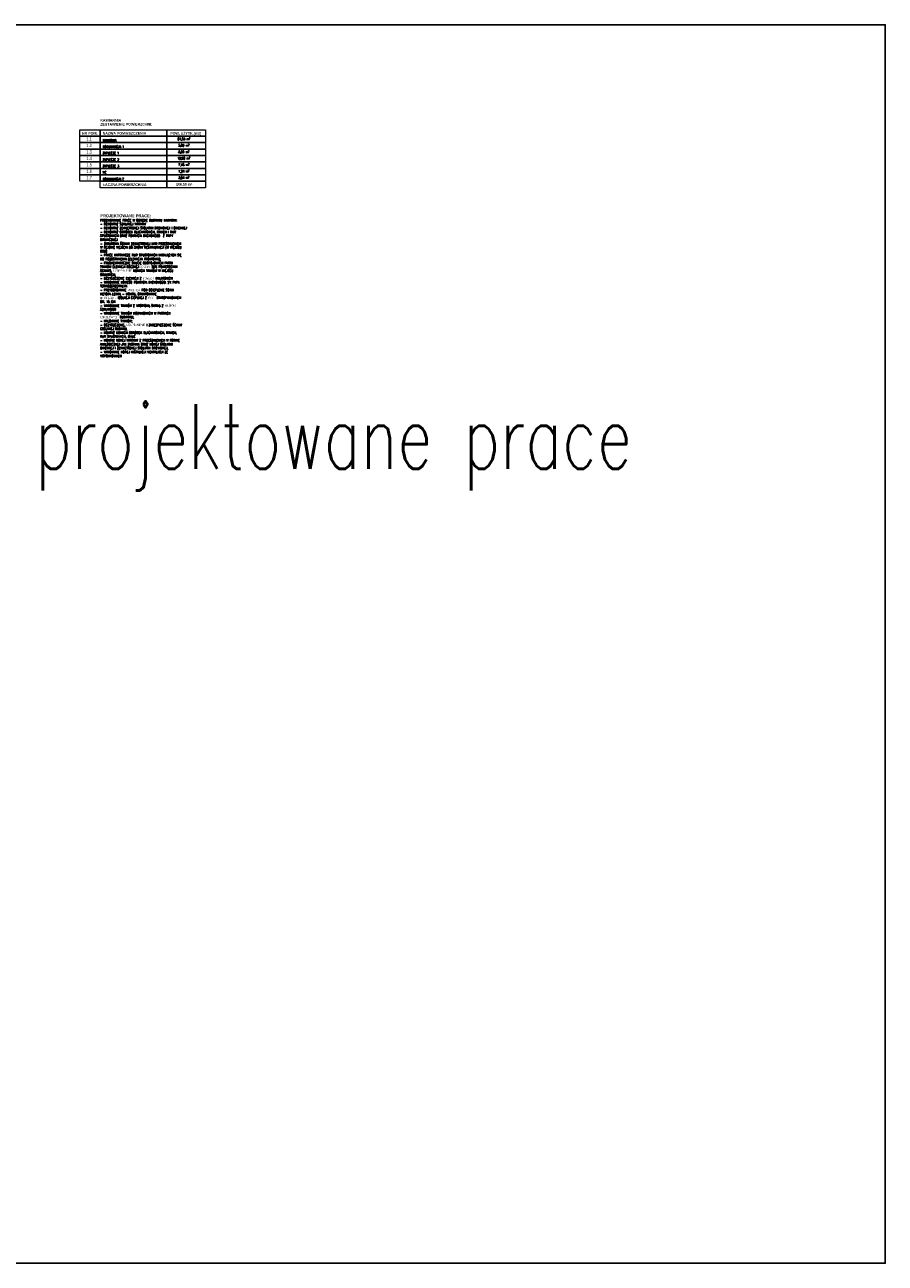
# Model space of a CAD drawing. Header units: millimetres. Extents: x 14400 to 93787, y -21104 to 39413.
# Tile 166 of 256: x 30033 to 33363, y 3876 to 8672. Entities that reach past the tile are written whole.
import ezdxf
from ezdxf.enums import TextEntityAlignment as Align

# ---------------------------------------------------------------- set-up
doc = ezdxf.new("R2010")
doc.units = ezdxf.units.MM
doc.layers.add('!MODUS_OPIS POMIESZCZEŃ', color=8, linetype='Continuous', lineweight=13)
doc.layers.add('Opis', color=8, linetype='Continuous', lineweight=13)
doc.styles.add('ARCHETYP', font='romans.shx', dxfattribs={"height": 15})
doc.styles.add('STYLE10', font='arialbd.ttf')
doc.styles.add('TXT', font='simplex.shx', dxfattribs={"width": 0.8})

msp = doc.modelspace()

# ---------------------------------------------------------------- linework, layer by layer
at = {"layer": '!MODUS_OPIS POMIESZCZEŃ', "ltscale": 0.7}
for points in [[(30324.6623, 8240.6913), (30245.9123, 8240.69132), (30245.9123, 8265.66632), (30324.6623, 8265.6663)], [(30583.4123, 8240.69126), (30324.6623, 8240.6913), (30324.6623, 8265.6663), (30583.4123, 8265.66626)], [(30732.91976, 8240.69123), (30583.4123, 8240.69126), (30583.4123, 8265.66626), (30732.91976, 8265.66623)], [(30324.66229, 8215.7163), (30245.91229, 8215.71632), (30245.9123, 8240.69132), (30324.6623, 8240.6913)], [(30324.66229, 8190.7413), (30245.91229, 8190.74132), (30245.91229, 8215.71632), (30324.66229, 8215.7163)], [(30583.41229, 8215.71626), (30324.66229, 8215.7163), (30324.6623, 8240.6913), (30583.4123, 8240.69126)], [(30583.41229, 8190.74126), (30324.66229, 8190.7413), (30324.66229, 8215.7163), (30583.41229, 8215.71626)], [(30732.91975, 8215.71623), (30583.41229, 8215.71626), (30583.4123, 8240.69126), (30732.91976, 8240.69123)], [(30732.91975, 8190.74123), (30583.41229, 8190.74126), (30583.41229, 8215.71626), (30732.91975, 8215.71623)], [(30324.66228, 8140.7913), (30245.91228, 8140.79132), (30245.91229, 8165.76632), (30324.66229, 8165.7663)], [(30324.66229, 8165.7663), (30245.91229, 8165.76632), (30245.91229, 8190.74132), (30324.66229, 8190.7413)], [(30583.41228, 8140.79126), (30324.66228, 8140.7913), (30324.66229, 8165.7663), (30583.41229, 8165.76626)], [(30583.41229, 8165.76626), (30324.66229, 8165.7663), (30324.66229, 8190.7413), (30583.41229, 8190.74126)], [(30732.91974, 8140.79123), (30583.41228, 8140.79126), (30583.41229, 8165.76626), (30732.91974, 8165.76623)], [(30732.91974, 8165.76623), (30583.41229, 8165.76626), (30583.41229, 8190.74126), (30732.91975, 8190.74123)], [(30324.66227, 8090.8413), (30245.91227, 8090.84132), (30245.91228, 8115.81632), (30324.66228, 8115.8163)], [(30324.66228, 8115.8163), (30245.91228, 8115.81632), (30245.91228, 8140.79132), (30324.66228, 8140.7913)], [(30583.41227, 8090.84126), (30324.66227, 8090.8413), (30324.66228, 8115.8163), (30583.41228, 8115.81626)], [(30583.41228, 8115.81626), (30324.66228, 8115.8163), (30324.66228, 8140.7913), (30583.41228, 8140.79126)], [(30732.91973, 8090.84123), (30583.41227, 8090.84126), (30583.41228, 8115.81626), (30732.91973, 8115.81623)], [(30732.91973, 8115.81623), (30583.41228, 8115.81626), (30583.41228, 8140.79126), (30732.91974, 8140.79123)], [(30324.66227, 8065.8663), (30245.91227, 8065.86632), (30245.91227, 8090.84132), (30324.66227, 8090.8413)], [(30583.41226, 8040.89126), (30324.66226, 8040.8913), (30324.66227, 8065.8663), (30583.41227, 8065.86626)], [(30583.41227, 8065.86626), (30324.66227, 8065.8663), (30324.66227, 8090.8413), (30583.41227, 8090.84126)], [(30732.91972, 8040.89123), (30583.41226, 8040.89126), (30583.41227, 8065.86626), (30732.91973, 8065.86623)], [(30732.91973, 8065.86623), (30583.41227, 8065.86626), (30583.41227, 8090.84126), (30732.91973, 8090.84123)]]:
    msp.add_lwpolyline(points, close=True, dxfattribs=at)
at = {"layer": 'DEFPOINTS', "color": 1, "ltscale": 2}
msp.add_lwpolyline([(27619.20481, 8671.93012), (33363.29476, 8671.93012), (33363.29476, 3875.75459), (27619.20481, 3875.75459)], close=True, dxfattribs=at)

# ---------------------------------------------------------------- texts
at = {"layer": '!MODUS_OPIS POMIESZCZEŃ', "ltscale": 0.7}
for s, height, style, width, p in [('KAWIARNIA', 10, 'STYLE10', 0.95, (30325.6408, 8297.31122)), ('ZESTAWIENIE POWIERZCHNI:', 10, 'STYLE10', 0.95, (30325.88337, 8281.79927)), ('NAZWA POMIESZCZENIA', 10, 'STYLE10', 0.95, (30334.78854, 8246.4288)), ('KAWIARNIA', 9, 'TXT', 0.7, (30334.78856, 8220.44517)), ('KOMUNIKACJA 1', 9, 'TXT', 0.7, (30334.78855, 8195.47017)), ('ZAPLECZE 2', 9, 'TXT', 0.7, (30334.78854, 8145.52017)), ('ZAPLECZE 1', 9, 'TXT', 0.7, (30334.78855, 8170.49517)), ('ZAPLECZE 3', 9, 'TXT', 0.7, (30334.78854, 8120.54517)), ('WC', 9, 'TXT', 0.7, (30334.78853, 8095.57017)), ('KOMUNIKACJA 2', 9, 'TXT', 0.7, (30334.78853, 8070.59517)), ('ŁACZNA POWIERZCHNIA', 10, 'STYLE10', 0.95, (30335.79365, 8047.73752))]:
    msp.add_text(s, height=height, rotation=359.99998992, dxfattribs=dict(at, style=style, width=width)).set_placement(p)
at = {"layer": '!MODUS_OPIS POMIESZCZEŃ', "ltscale": 0.7, "style": 'STYLE10', "width": 0.95}
msp.add_text('NR POM.', height=10, rotation=359.99998992, dxfattribs=at).set_placement((30284.90675, 8246.42881), align=Align.CENTER)
for s, p in [('POW. UŻYTK.[m2]', (30716.05035, 8246.42873)), ('106,59 m²', (30681.46012, 8049.37368))]:
    msp.add_text(s, height=10, rotation=359.99998992, dxfattribs=at).set_placement(p, align=Align.RIGHT)
at = {"layer": '!MODUS_OPIS POMIESZCZEŃ', "ltscale": 0.7, "attachment_point": 1, "rotation": 359.99998992, "style": 'TXT'}
for s, width, heights, insert, char_height in [('\\pxqc;{\\fArial|b0|i0|c238|p34;\\W0.7;1.1}', 14.2785266, [0], (30275.02292, 8235.72575), 12.5), ('\\pxqc;{\\fArial|b0|i0|c238|p34;\\W0.7;1.2}', 14.2785266, [0], (30275.02292, 8210.75075), 12.5), ('\\pxqc;{\\W0.7;67,53 m²}', 95.4391611, [0], (30601.02832, 8234.1904, 0.001), 9), ('\\pxqc;{\\W0.7;5,80 m²}', 95.4391611, [0], (30601.02832, 8209.2154, 0.001), 9), ('\\pxqc;{\\fArial|b0|i0|c238|p34;\\W0.7;1.3}', 14.2785266, [0], (30275.02291, 8185.77575), 12.5), ('\\pxqc;{\\fArial|b0|i0|c238|p34;\\W0.7;1.4}', 14.2785266, [0], (30275.02291, 8160.80075), 12.5), ('\\pxqc;{\\W0.7;12,90 m²}', 95.4391611, [0], (30601.02831, 8159.2654, 0.001), 9), ('\\pxqc;{\\W0.7;8,60 m²}', 95.4391611, [0], (30601.02831, 8184.2404, 0.001), 9), ('\\pxqc;{\\fArial|b0|i0|c238|p34;\\W0.7;1.5}', 14.2785266, [0], (30275.0229, 8135.82575), 12.5), ('\\pxqc;{\\fArial|b0|i0|c238|p34;\\W0.7;1.6}', 14.2785266, [0], (30275.0229, 8110.85075), 12.5), ('\\pxqc;{\\W0.7;7,48 m²}', 95.4391611, [11.52381], (30601.0283, 8134.2904, 0.001), 9), ('\\pxqc;{\\W0.7;1,24 m²}', 95.4391611, [0], (30601.0283, 8109.3154, 0.001), 9), ('\\pxqc;{\\fArial|b0|i0|c238|p34;\\W0.7;1.7}', 14.2785266, [0], (30275.02289, 8085.87575), 12.5), ('\\pxqc;{\\W0.7;3,04 m²}', 95.4391611, [0], (30601.02829, 8084.3404, 0.001), 9)]:
    msp.add_mtext_dynamic_manual_height_columns(s, width=width, gutter_width=12.5, heights=heights, dxfattribs=dict(at, insert=insert, char_height=char_height))
at = {"layer": 'DEFPOINTS', "style": 'ARCHETYP', "width": 0.7}
msp.add_text('projektowane prace', height=250, dxfattribs=at).set_placement((30073.12745, 6952.07458))
at = {"layer": 'Opis', "ltscale": 0.7, "style": 'STYLE10', "width": 0.95}
msp.add_text('PROJEKTOWANE PRACE:', height=11.25, dxfattribs=at).set_placement((30325.46003, 7926.51767))
at = {"layer": 'Opis', "ltscale": 0.7, "insert": (30325.06235, 7919.29128), "char_height": 9, "attachment_point": 1, "style": 'TXT'}
msp.add_mtext_dynamic_manual_height_columns('PRZEWIDYWANE PRACE W OBRĘBIE BUDYNKU KAWIARNI:\\P- DEMONTAŻ SZKLANEJ WITRYNY\\P- DEMONTAŻ ZEWNĘTRZNEJ STOLARKI DRZWIOWEJ I OKIENNEJ\\P- DEMONTAŻ OBRÓBEK BLACHARSKICH, RYNIEN I RUR SPUSTOWYCH ORAZ POKRYCIA DACHOWEGO  Z PAPY BITUMICZNEJ\\P- ZABUDOWA ŚCIANY ZEWNĘTRZNEJ NAD PRZESZKLENIEM W REJONIE WEJŚCIA OD STONY RESTRAURACJI (W MIEJSCU OSB)\\P- PRACE NAPRAWCZE RUR SPUSTOWYCH NADAJĄCYCH SIĘ DO POZOSTAWIENIA (ELEWACJA FRONTOWA);\\P- FRAGMENTARYCZNE SKUCIE ODSPOJONYCH PARTII TYNKÓW ELEWACJI BOCZNEJ (OKOŁO 20% POWIERZCHNI ŚCIANY), UZUPEŁNIENIE NOWYCH TYNKÓW W MIEJSCU ODKUTYCH;\\P- OCZYSZCZENIE ELEWACJI Z POWŁOK MALARSKICH\\P- WYKONANIE NOWEGO POKRYCIA DACHOWEGO: 2X PAPA TERMOZGRZEWALNA\\P- PRZYGOTOWANIE PODŁOŻA POD OCIEPLENIE ŚCIAN METODA LEKKĄ - MOKRĄ, GRUNTOWANIE\\P- UŁOŻENIE IZOLACJI CIEPLNEJ Z PŁYT STYROPIANOWYCH GR. 15 CM\\P- WYKONANIE TYNKÓW Z WTOPIONĄ SIATKĄ Z WŁÓKNA SZKLANEGO\\P- WYKONANIE TYNKÓW MOZAIKOWYCH W PARTIACH COKOŁOWYCH BUDYNKU;\\P- MALOWANIE TYNKÓW;\\P- OCZYSZCZENIE, UZUPEŁNIENIE I ZABEZPIECZENIE ŚCIANY CEGLANEJ BUDYKU;\\P- MONTAŻ NOWYCH OBRÓBEK BLACHARSKICH, RYNIEN, RUR SPUSTOWYCH, OKUĆ\\P- MONTAŻ NOWEJ WITRYNY Z PRZESZKLENIEM W FORMIE ANALOGICZNEJ JAK ZASTANA ORAZ NOWEJ STOLARKI OKIENNEJ I ZEWNĘTRZNEJ STOLARKI DRZWIOWEJ;\\P- WYKONANIE NOWEJ INSTALACJI WENTYLACJI ZE WSPOMAGANIEM', width=312.327532, gutter_width=12.5, heights=[0], dxfattribs=at)

doc.saveas('drawing.dxf')
